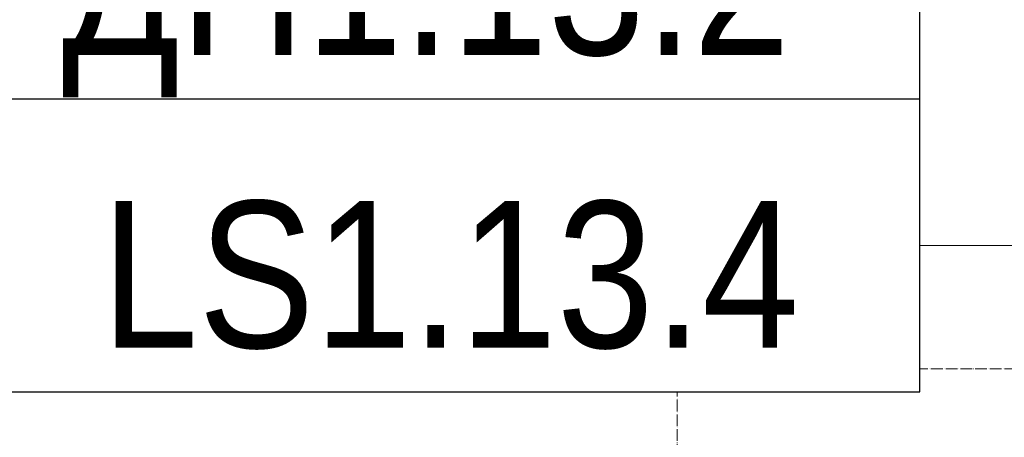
# Model space of a CAD drawing. Header units: millimetres. Extents: x -290 to 116110, y -2975 to 80225.
# Tile 24 of 247: x 54070 to 55747, y 18445 to 19156. Entities that reach past the tile are written whole.
import ezdxf
from ezdxf import colors
from ezdxf.entities.mleader import LeaderData, LeaderLine
from ezdxf.enums import TextEntityAlignment as Align
from ezdxf.math import Vec2, Vec3

# ---------------------------------------------------------------- set-up
doc = ezdxf.new("R2018")
doc.units = ezdxf.units.MM
doc.set_wipeout_variables(frame=1)
doc.linetypes.add('ADSK_Линия сетки', pattern=[25, 20, -2.5, 0, -2.5])
doc.linetypes.add('ADSK_Линия сетки_2_', pattern=[25, 20, -2.5, 0, -2.5])
for name, color, linetype, lineweight in [('КИП_выноска', 6, 'Continuous', 25), ('Оси', 7, 'Continuous', 9), ('Парковка', 7, 'Continuous', 18)]:
    doc.layers.add(name, color=color, linetype=linetype, lineweight=lineweight)
doc.styles.add('Arial', font='arial.ttf', dxfattribs={"width": 0.85, "height": 350})
doc.styles.add('GOST 2.304', font='simplex.shx', dxfattribs={"width": 0.65, "oblique": 15})
doc.styles.get("Standard").update_dxf_attribs({"font": 'arial.ttf'})

# ---------------------------------------------------------------- blocks, each defined once
blk = doc.blocks.new('199_Парковочные места 3 класса и МГН - Средний класс-V62-B2_-11_400__На лист секция 4_-11_400')
at = {"layer": 'Парковка', "color": 253, "true_color": 0xaaaaaa}
for p, q in [((2500, 0), (2500, -5077.9)), ((2150, -4625), (2150, -4665)), ((2150, -4625), (2250, -4625)), ((2250, -4625), (2250, -4775)), ((2126.4, -4665), (2200, -4665)), ((2189.7, -4735), (2200, -4735)), ((2225.9, -4775), (2250, -4775))]:
    blk.add_line(p, q, dxfattribs=at)
blk.add_arc((2200, -4700), 35, 270, 90, dxfattribs=at)
blk = doc.blocks.new('135_SLK_GD_AR_rvt-1-B2_-11_400__На лист секция 4_-11_400')
at = {"layer": 'Парковка', "color": 253, "lineweight": 18, "true_color": 0xaaaaaa, "rotation": 269.999999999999}
blk.add_blockref('199_Парковочные места 3 класса и МГН - Средний класс-V62-B2_-11_400__На лист секция 4_-11_400', (-13076409.7, -9277690.3), dxfattribs=at)
blk = doc.blocks.new('135_SLK_GD_KR_rvt-1-B2_-11_400__На лист секция 4_-11_400')
at = {"layer": 'Оси', "color": 254, "linetype": 'ADSK_Линия сетки_2_', "true_color": 0xe5e5e5}
blk.add_line((-13132712.8, -9280400.3), (-13037493.1, -9280400.3), dxfattribs=at)
blk = doc.blocks.new('A$Cc005853f')
at = {"layer": 'Оси', "color": 253, "linetype": 'ADSK_Линия сетки', "true_color": 0xaaaaaa}
blk.add_line((53103.1, 2607.6), (53103.1, 76892.2), dxfattribs=at)
at = {"lineweight": 5}
for name in ['135_SLK_GD_KR_rvt-1-B2_-11_400__На лист секция 4_-11_400', '135_SLK_GD_AR_rvt-1-B2_-11_400__На лист секция 4_-11_400']:
    blk.add_blockref(name, (13133512.8, 9298039.8), dxfattribs=at)
blk = doc.blocks.new('_None')
blk = doc.blocks.new('*U339')
at = {"color": 0, "linetype": 'Continuous', "lineweight": 30, "ltscale": 75, "width": 0.85, "flags": 104}
blk.add_attdef('ПРИМЕЧАНИЕ_1', text='', height=2.5, dxfattribs=at).set_placement((8, 3.611), align=Align.BOTTOM_CENTER)
at = {"color": 0, "lineweight": 30, "style": 'GOST 2.304', "width": 0.85}
for tag, p in [('ИМЯ_КАБЕЛЯ_2', (8, -7.5)), ('ИМЯ_КАБЕЛЯ_3', (8, -12.5)), ('ИМЯ_КАБЕЛЯ_4', (8, -17.5)), ('ИМЯ_КАБЕЛЯ_5', (8, -22.5)), ('ИМЯ_КАБЕЛЯ_6', (8, -27.5)), ('ИМЯ_КАБЕЛЯ_7', (8, -32.5)), ('ИМЯ_КАБЕЛЯ_8', (8, -37.5)), ('ИМЯ_КАБЕЛЯ_9', (8, -42.5))]:
    blk.add_attdef(tag, text='', height=2.5, dxfattribs=at).set_placement(p, align=Align.BOTTOM_CENTER)
at = {"color": 0, "lineweight": 30, "width": 0.85, "flags": 104}
blk.add_attdef('ПРИМЕЧАНИЕ_2', text='', height=2.5, dxfattribs=at).set_placement((8, -7.53), align=Align.BOTTOM_CENTER)
at = {"linetype": 'Continuous'}
blk.add_wipeout([(0, 2.5), (16, 2.5), (16, -2.5), (0, -2.5)], dxfattribs=at)
at = {"color": 0, "linetype": 'Continuous'}
blk.add_lwpolyline([(0, -2.5), (16, -2.5), (16, 2.5), (0, 2.5)], close=True, dxfattribs=at)
at = {"color": 0, "lineweight": 30, "style": 'GOST 2.304', "width": 0.85}
blk.add_attdef('ИМЯ_КАБЕЛЯ_1', text='', height=2.5, dxfattribs=at).set_placement((8, -2.5), align=Align.BOTTOM_CENTER)

msp = doc.modelspace()

# ---------------------------------------------------------------- block references
msp.add_blockref('A$Cc005853f', (2087, 921.7))

# ---------------------------------------------------------------- next in the draw order: leaders
at = {"layer": 'КИП_выноска'}
ml = msp.add_multileader_mtext('Standard', dxfattribs=at)
ml.set_content('LS1.13.1...LS1.13.4\\PДН1.13.1, ДН1.13.2', color=256, style='Arial')
ml.set_leader_properties(color=256, linetype='ByLayer', lineweight=-1)
ml.set_arrow_properties(name='NONE')
ml.build(insert=Vec2(0, 0))
ml.multileader.update_dxf_attribs({"has_dogleg": 0, "text_left_attachment_type": 6, "text_right_attachment_type": 6, "dogleg_length": 0.5, "arrow_head_size": 300})
ctx = ml.context
ctx.base_point, ctx.char_height, ctx.arrow_head_size, ctx.landing_gap_size, ctx.plane_origin = Vec3(52403.3, 20593.3), 250, 300, 100, Vec3(52948.5, 18041.1)
ctx.left_attachment, ctx.right_attachment = 6, 6
notes = []
notes.append((ctx, [(0, (1, 1, 0), (52402.8, 20593.3), (1, 0), 0.5, [(0, [(51619.9, 18357.2)], 0, [])])]))
ctx.mtext.insert, ctx.mtext.width, ctx.mtext.flow_direction = Vec3(52503.3, 20901.6), 3078.848, 5
ctx.mtext.has_bg_fill, ctx.mtext.bg_color, ctx.mtext.bg_scale_factor, ctx.mtext.bg_transparency, ctx.mtext.use_window_bg_color = 1, -1027028792, 1.5, 0, 1
for ctx, leaders in notes:
    for number, flags, end, landing, length, lines in leaders:
        leader = LeaderData()
        leader.index, (leader.has_last_leader_line, leader.has_dogleg_vector, leader.attachment_direction) = number, flags
        leader.last_leader_point, leader.dogleg_vector, leader.dogleg_length = Vec3(end), Vec3(landing), length
        for number, points, colour, breaks in lines:
            line = LeaderLine()
            line.index, line.vertices, line.color, line.breaks = number, Vec3.list(points), colors.encode_raw_color(colour), breaks
            leader.lines.append(line)
        ctx.leaders.append(leader)

# ---------------------------------------------------------------- next in the draw order: block references
ref = msp.add_blockref('*U339', (54003.3, 18772.2), dxfattribs=dict(at, xscale=100, yscale=100, zscale=100))
lines = msp.add_mtext('\\W0.8500;', dxfattribs={"layer": '0', "color": 0, "linetype": 'Continuous', "lineweight": 30, "ltscale": 75, "insert": (54803.3, 19133.3), "char_height": 2.5, "attachment_point": 1})
ref.add_attrib('ПРИМЕЧАНИЕ_1', '', (54803.3, 19133.3), dxfattribs={"flags": 104}).embed_mtext(lines)
ref.add_attrib('ИМЯ_КАБЕЛЯ_1', 'LS1.13.4', dxfattribs={"layer": '0', "color": 0, "lineweight": 30, "height": 250, "style": 'Arial', "width": 0.85}).set_placement((54803.3, 18522.2), align=Align.BOTTOM_CENTER)

# ---------------------------------------------------------------- next in the draw order: block references
ref = msp.add_blockref('*U339', (54003.3, 19770.2), dxfattribs=dict(at, xscale=100, yscale=100, zscale=100))
lines = msp.add_mtext('\\W0.8500;', dxfattribs={"layer": '0', "color": 0, "lineweight": 30, "insert": (54803.3, 19017.2), "char_height": 2.5, "attachment_point": 1})
ref.add_attrib('ПРИМЕЧАНИЕ_2', '', (54803.3, 19017.2), dxfattribs={"flags": 104}).embed_mtext(lines)

# ---------------------------------------------------------------- next in the draw order: block references
ref = msp.add_blockref('*U339', (54003.3, 19271.2), dxfattribs=dict(at, xscale=100, yscale=100, zscale=100))
ref.add_attrib('ИМЯ_КАБЕЛЯ_1', 'ДН1.13.2 ', dxfattribs={"layer": '0', "color": 0, "lineweight": 30, "height": 250, "style": 'Arial', "width": 0.85}).set_placement((54803.3, 19021.2), align=Align.BOTTOM_CENTER)
lines = msp.add_mtext('\\W0.8500;', dxfattribs={"layer": '0', "color": 0, "lineweight": 30, "insert": (54803.3, 18518.2), "char_height": 2.5, "attachment_point": 1})
ref.add_attrib('ПРИМЕЧАНИЕ_2', '', (54803.3, 18518.2), dxfattribs={"flags": 104}).embed_mtext(lines)

doc.saveas('drawing.dxf')
